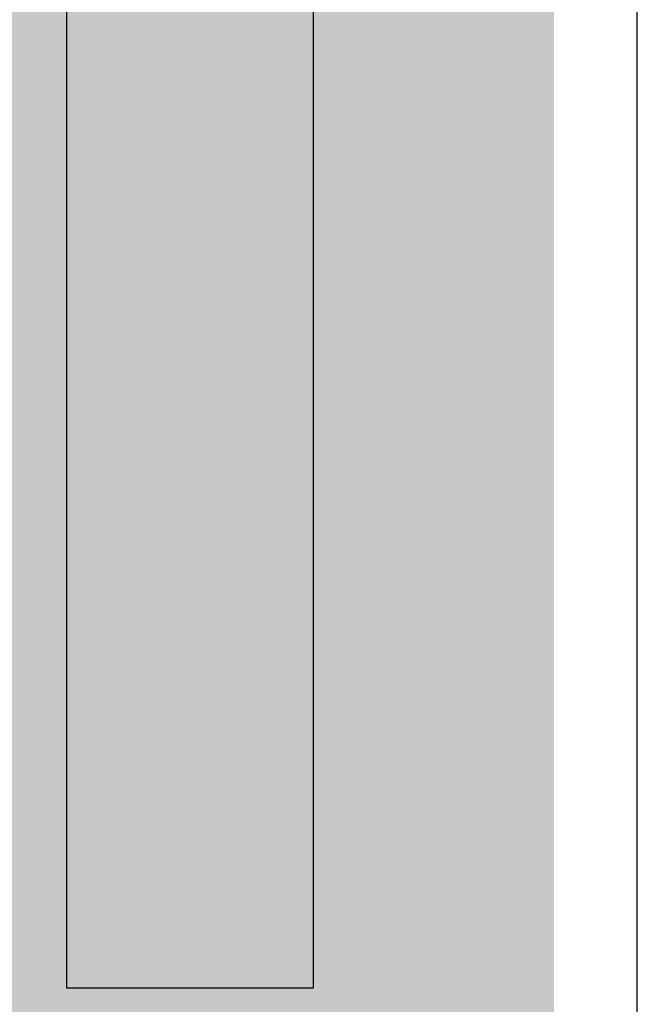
# Model space of a CAD drawing. Header units: feet. Extents: x 0.6 to 7.7, y 0 to 10.3.
# Tile 16 of 19: x 4.376 to 4.689, y 6.87 to 7.37. Entities that reach past the tile are written whole.
import ezdxf

# ---------------------------------------------------------------- set-up
doc = ezdxf.new("R2010")
doc.units = ezdxf.units.FT
doc.header["$MEASUREMENT"] = 0
doc.layers.add('Sign', color=7, linetype='Continuous')

msp = doc.modelspace()

# ---------------------------------------------------------------- hatches: boundary and pattern name
at = {"layer": 'Sign', "true_color": 0x8e4700}
h = msp.add_hatch(color=34, dxfattribs=at)
edge = h.paths.add_edge_path(flags=0)
edge.add_spline(control_points=[(3.60293, 7.87642), (3.60293, 7.87642), (4.557, 7.87642), (4.557, 7.87642), (4.60674, 7.87642), (4.64713, 7.83603), (4.64713, 7.78629), (4.64713, 7.78629), (4.64713, 6.84891), (4.64713, 6.84891), (4.64713, 6.79917), (4.60674, 6.75878), (4.557, 6.75878), (4.557, 6.75878), (3.60293, 6.75878), (3.60293, 6.75878), (3.55319, 6.75878), (3.51281, 6.79917), (3.51281, 6.84891), (3.51281, 6.84891), (3.51281, 7.78629), (3.51281, 7.78629), (3.51281, 7.83603), (3.55319, 7.87642), (3.60293, 7.87642)], knot_values=[0, 0, 0, 0, 1, 1, 1, 2, 2, 2, 3, 3, 3, 4, 4, 4, 5, 5, 5, 6, 6, 6, 7, 7, 7, 8, 8, 8, 8], degree=3, periodic=0)
at = {"layer": 'Sign', "true_color": 0xffffff}
msp.add_hatch(color=7, dxfattribs=at).paths.add_polyline_path([(3.74998, 7.4783), (3.74998, 6.8783), (3.62498, 6.8783), (3.62498, 7.51441), (3.7972, 7.68385), (3.99304, 7.76024), (4.15693, 7.76024), (4.35276, 7.68385), (4.52498, 7.51441), (4.52498, 6.8783), (4.39998, 6.8783), (4.39998, 7.4783)], flags=0)
msp.add_hatch(color=7, dxfattribs=at).paths.add_polyline_path([(3.74998, 7.4783), (3.74998, 6.8783), (3.62498, 6.8783), (3.62498, 7.51441), (3.7972, 7.68385), (3.99304, 7.76024), (4.15693, 7.76024), (4.35276, 7.68385), (4.52498, 7.51441), (4.52498, 6.8783), (4.39998, 6.8783), (4.39998, 7.4783)], flags=0)

# ---------------------------------------------------------------- linework, layer by layer
at = {"layer": 'Sign', "color": 7, "lineweight": -3, "true_color": 0xffffff}
msp.add_lwpolyline([(3.74998, 7.4783), (3.74998, 6.8783), (3.62498, 6.8783), (3.62498, 7.51441), (3.7972, 7.68385), (3.99304, 7.76024), (4.15693, 7.76024), (4.35276, 7.68385), (4.52498, 7.51441), (4.52498, 6.8783), (4.39998, 6.8783), (4.39998, 7.4783)], close=True, dxfattribs=at)
at = {"layer": 'Sign', "color": 18, "lineweight": -3, "true_color": 0x000000}
msp.add_open_spline([(3.56272, 7.91663), (3.56272, 7.91663), (4.59933, 7.91663), (4.59933, 7.91663), (4.64907, 7.91663), (4.68945, 7.87625), (4.68945, 7.82651), (4.68945, 7.82651), (4.68945, 6.80869), (4.68945, 6.80869), (4.68945, 6.75895), (4.64907, 6.71857), (4.59933, 6.71857), (4.59933, 6.71857), (3.56272, 6.71857), (3.56272, 6.71857), (3.51298, 6.71857), (3.4726, 6.75895), (3.4726, 6.80869), (3.4726, 6.80869), (3.4726, 7.82651), (3.4726, 7.82651), (3.4726, 7.87625), (3.51298, 7.91663), (3.56272, 7.91663)], degree=3, knots=[0, 0, 0, 0, 1, 1, 1, 2, 2, 2, 3, 3, 3, 4, 4, 4, 5, 5, 5, 6, 6, 6, 7, 7, 7, 8, 8, 8, 8], dxfattribs=at)

doc.saveas('drawing.dxf')
